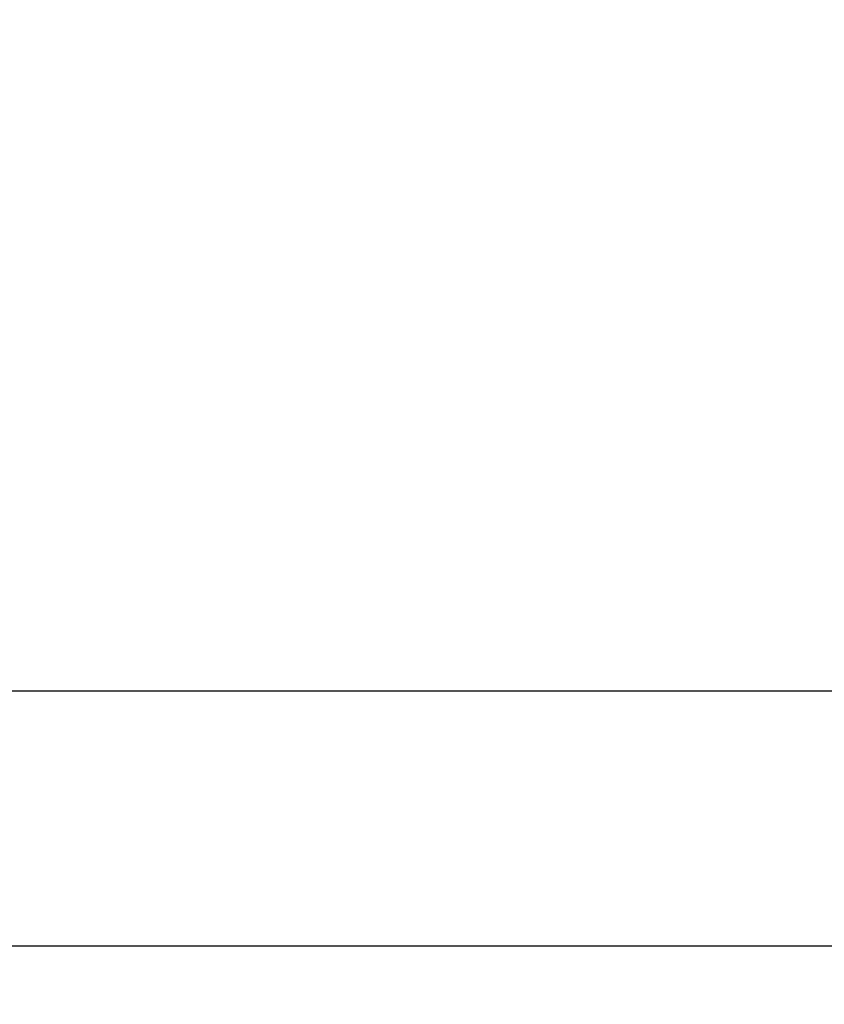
# Model space of a CAD drawing. Header units: millimetres. Extents: x 22865 to 60762, y -18816 to 15611.
# Tile 229 of 256: x 35939 to 35952, y 5358 to 5374. Entities that reach past the tile are written whole.
import ezdxf

# ---------------------------------------------------------------- set-up
doc = ezdxf.new("R2010")
doc.units = ezdxf.units.MM
doc.layers.add('bramy przemyslowe', color=5, linetype='Continuous')
doc.layers.add('WYMIARY', color=6, linetype='Continuous')
doc.styles.add('1-100', font='simplex.shx', dxfattribs={"width": 0.8, "height": 15})
doc.dimstyles.new('1-100', dxfattribs={"dimscale": 0.5, "dimtxt": 100, "dimasz": 1, "dimexe": 0.18, "dimexo": 0.0625, "dimgap": 5, "dimtad": 1, "dimdec": 1, "dimzin": 0, "dimdsep": 46, "dimtxsty": '1-100', "dimblk1": 'K', "dimblk2": 'K', "dimsah": 1, "dimcen": 0.09, "dimse1": 1, "dimse2": 1, "dimadec": 0, "dimazin": 0, "dimtfac": 1, "dimtdec": 1, "dimtofl": 0, "dimtmove": 0, "dimatfit": 3, "dimldrblk": 'K', "dimfxl": 0, "dimtolj": 1, "dimtzin": 0, "dimarcsym": 0})

# ---------------------------------------------------------------- blocks, each defined once
blk = doc.blocks.new('K')
for p, q in [((0, -19.114), (0, 19.114)), ((-19.114, 0), (19.114, 0))]:
    blk.add_line(p, q)
blk.add_circle((0, 0), 2.016)
blk = doc.blocks.new('*D115')
at = {"layer": 'WYMIARY', "color": 0, "lineweight": -2}
blk.add_line((35617.216, 5384.615), (35966.216, 5384.615), dxfattribs=at)
at = {"layer": 'WYMIARY', "color": 0, "linetype": 'ByBlock', "lineweight": -2, "xscale": 0.5, "yscale": 0.5, "zscale": 0.5, "rotation": 180}
blk.add_blockref('K', (35616.716, 5384.615), dxfattribs=at)
at = {"layer": 'WYMIARY', "color": 0, "linetype": 'ByBlock', "lineweight": -2, "xscale": 0.5, "yscale": 0.5, "zscale": 0.5}
blk.add_blockref('K', (35966.716, 5384.615), dxfattribs=at)
at = {"layer": 'WYMIARY', "color": 0, "insert": (35763.105, 5394.615), "char_height": 15, "attachment_point": 5, "style": '1-100'}
blk.add_mtext('\\A1;350.0', dxfattribs=at)

msp = doc.modelspace()

# ---------------------------------------------------------------- wipeouts: each hides what was drawn before it
at = {"color": 5}
msp.add_wipeout([(35615.016, 5358.708), (35615.016, 5362.908), (35968.416, 5362.908), (35968.416, 5358.708)], dxfattribs=at).dxf.layer = 'bramy przemyslowe'

# ---------------------------------------------------------------- next in the draw order: linework, layer by layer
at = {"layer": 'bramy przemyslowe', "color": 5}
msp.add_lwpolyline([(35841.716, 5358.708), (35968.416, 5358.708), (35968.416, 5362.908), (35841.716, 5362.908)], dxfattribs=at)

# ---------------------------------------------------------------- next in the draw order: dimensions: what is measured, and where the dimension line sits
at = {"layer": 'WYMIARY'}
dim = msp.add_linear_dim(base=(35966.716, 5384.615), p1=(35616.716, 5344.659), p2=(35966.716, 5344.659), dimstyle='1-100', override={"dimtxsty": '1-100', "dimldrblk": 'K'}, dxfattribs=at)
dim.commit()
dim.dimension.update_dxf_attribs({"geometry": '*D115', "text_midpoint": (35763.105, 5384.615), "dimtype": 160})

doc.saveas('drawing.dxf')
